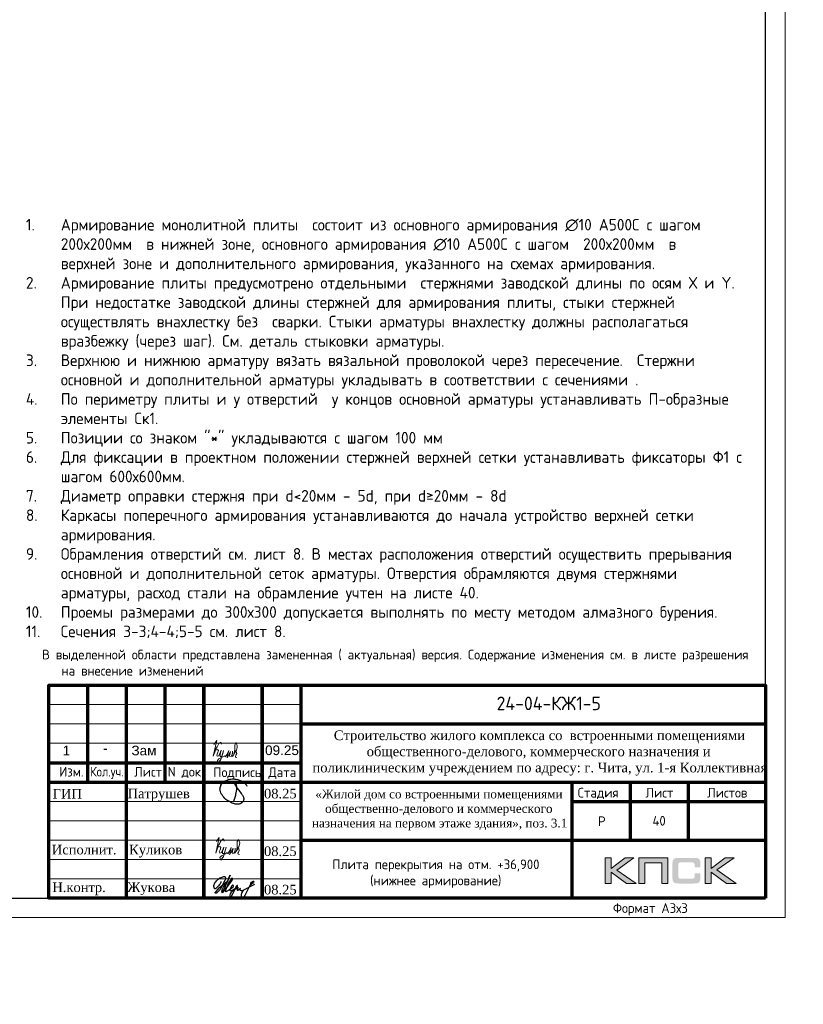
# Model space of a CAD drawing. Header units: millimetres. Extents: x -42044588 to 856694, y -806701 to 941911.
# Tile 176 of 256: x -42125 to -21898, y -405341 to -379915. Entities that reach past the tile are written whole.
import ezdxf
from ezdxf.enums import TextEntityAlignment as Align

# ---------------------------------------------------------------- set-up
doc = ezdxf.new("R2010")
doc.units = ezdxf.units.MM
for name, color, linetype in [('0 @ 100', 7, 'Continuous'), ('PDF7_Text', 7, 'Continuous'), ('PDF8_Text', 7, 'Continuous'), ('Рамка печать', 7, 'Continuous'), ('ТОЛСТЫЕ_ОСНОВНЫЕ', 6, 'Continuous')]:
    doc.layers.add(name, color=color, linetype=linetype)
for name, color, linetype, lineweight in [('Выноски', 20, 'Continuous', 20), ('Каркасы ригель', 3, 'Continuous', 0), ('РАЗМЕРЫ', 1, 'Continuous', 9), ('Рамка', 7, 'Continuous', 70), ('Текст', 7, 'Continuous', 25), ('ТОНКИЕ', 7, 'Continuous', 9), ('Узлы', 7, 'Continuous', 0)]:
    doc.layers.add(name, color=color, linetype=linetype, lineweight=lineweight)
doc.styles.add('GOST-2.304_Type-B', font='GOST_Common.ttf')
doc.styles.add('PDF Times New Roman', font='times.ttf')
doc.styles.get("Standard").update_dxf_attribs({"font": 'arial.ttf'})
doc.styles.add('style1', font='GOST_Common.ttf', dxfattribs={"height": 500})
doc.styles.add('ГОСТ', font='GOST_Common.ttf')

# ---------------------------------------------------------------- blocks, each defined once
blk = doc.blocks.new('11')
at = {"layer": 'Выноски'}
for p, q in [((47885, 66608), (47944, 66700)), ((47944, 66700), (47962, 66737)), ((47962, 66737), (47989, 66781)), ((47989, 66781), (48016, 66806)), ((48016, 66806), (48038, 66823)), ((48038, 66823), (48060, 66786)), ((48060, 66786), (48058, 66769))]:
    blk.add_line(p, q, dxfattribs=at)
blk.add_lwpolyline([(47863, 66761), (47937, 66865), (47843, 66458), (47885, 66564), (47905, 66616), (47954, 66628), (47979, 66606), (47957, 66539), (47937, 66487), (47947, 66458), (47991, 66470), (48051, 66611), (48041, 66569), (48023, 66505), (48023, 66448), (48065, 66448), (48090, 66529), (48110, 66608), (48043, 66369), (47972, 66275), (47954, 66344), (47991, 66389), (48078, 66431), (48142, 66470), (48154, 66441), (48204, 66512), (48246, 66606), (48209, 66455), (48204, 66418), (48295, 66574), (48265, 66463), (48265, 66455), (48312, 66453), (48342, 66529), (48347, 66584), (48337, 66465), (48349, 66453), (48401, 66569), (48443, 66616), (48461, 66678), (48466, 66727), (48436, 66811), (48399, 66754), (48399, 66618), (48389, 66549), (48374, 66507), (48416, 66564), (48441, 66576), (48451, 66524), (48433, 66482), (48419, 66453), (48424, 66428), (48458, 66421)], dxfattribs=at)
blk = doc.blocks.new('яяя')
at = {"lineweight": 30}
for points in [[(345424, 110432), (345425, 110410), (345424, 110397), (345417, 110379), (345406, 110350), (345390, 110319), (345357, 110275), (345310, 110221), (345265, 110176), (345198, 110110), (345161, 110077), (345133, 110066), (345116, 110066), (345102, 110075), (345090, 110091), (345082, 110115), (345074, 110146), (345066, 110182), (345064, 110206), (345067, 110234), (345077, 110278), (345095, 110320), (345114, 110361), (345134, 110395), (345159, 110428), (345195, 110469), (345228, 110506), (345284, 110560), (345331, 110595), (345379, 110625), (345435, 110648), (345486, 110670), (345532, 110686), (345573, 110696), (345605, 110698), (345621, 110695), (345635, 110687), (345648, 110671), (345656, 110649), (345659, 110625), (345659, 110583), (345656, 110553), (345647, 110523), (345635, 110489), (345387, 110033), (345349, 109985), (345311, 109948), (345247, 109889), (345209, 109858), (345192, 109844), (345180, 109837), (345157, 109833), (345150, 109835), (345140, 109842), (345135, 109856), (345138, 109881), (345148, 109892), (345183, 109930), (345267, 110024), (345343, 110105), (345455, 110213), (345617, 110343), (345775, 110456), (345811, 110526), (345838, 110607), (345890, 110740), (345902, 110771), (345698, 110295), (345672, 110226), (345626, 110132), (345572, 110032), (345518, 109953), (345481, 109918), (345497, 110001), (345567, 110147), (345655, 110301), (345760, 110442)], [(345481, 109918), (345476, 109896), (345475, 109874), (345485, 109861), (345506, 109866), (345539, 109891), (345632, 109983), (345968, 110450), (346022, 110527), (346029, 110560), (346027, 110579), (346026, 110590), (346010, 110605), (345993, 110609), (345975, 110601), (345962, 110584), (345954, 110562), (345857, 110421), (345783, 110292), (345741, 110183), (345701, 110079), (345665, 109985), (345660, 109952), (345666, 109929), (345669, 109915), (345682, 109910), (345702, 109914), (345735, 109941), (345846, 110007), (346065, 110160), (346075, 110193), (346070, 110217), (346066, 110236), (346052, 110241), (346030, 110241), (346007, 110228), (345978, 110203), (345960, 110164), (345892, 110010), (345895, 109986), (345904, 109966), (345925, 109964), (345969, 109968), (346045, 110000), (346218, 110114), (346261, 110154), (346280, 110184), (346282, 110210), (346278, 110225), (346263, 110229), (346241, 110222), (346220, 110198), (346162, 110049), (345989, 109904), (345932, 109849), (345906, 109805), (345891, 109739), (345890, 109690), (345899, 109652), (345924, 109647), (345956, 109655), (345980, 109674), (346058, 109838), (346158, 110046), (346261, 110098), (346314, 110120), (346292, 110079), (346269, 110036), (346261, 110008), (346267, 109998), (346293, 109998), (346363, 110039), (346445, 110095), (346421, 110068), (346414, 110040), (346407, 110011), (346416, 109990), (346466, 109972), (346509, 109977), (346574, 109984), (347172, 110293)], [(346586, 109971), (346543, 109917), (346509, 109873), (346489, 109825), (346475, 109767), (346472, 109710), (346478, 109675), (346485, 109641), (346501, 109621), (346517, 109602), (346542, 109589), (346568, 109592), (346605, 109620), (346680, 109731), (346736, 109842), (346865, 110115), (346962, 110290), (346969, 110318), (346979, 110360), (347013, 110403), (347056, 110434), (347091, 110450), (347109, 110450), (347121, 110434), (347115, 110405), (347072, 110355), (347012, 110307), (346924, 110222)]]:
    blk.add_lwpolyline(points, dxfattribs=at)
blk = doc.blocks.new('Патрушев')
at = {"color": 5, "lineweight": 25}
blk.add_lwpolyline([(58.5, -35.1), (59.7, -32), (60.2, -29.8), (60.5, -28.8), (60.8, -27.6), (61.1, -26.3), (61.4, -24.7), (61.6, -23), (61.8, -21.6), (61.8, -20.5), (61.7, -19.5), (61.5, -18.6), (61.3, -17.9), (61, -17.3), (60.6, -16.9), (60.5, -16.7), (60.4, -16.6), (60.3, -16.5), (60, -16.4), (59.7, -16.4), (59.6, -16.4), (59.4, -16.5), (59.3, -16.7), (59.3, -17), (59.4, -17.1), (61.8, -21), (63.1, -22.9), (63.7, -23.6), (64.5, -24.6), (65.5, -25.9), (66.4, -27.1), (66.9, -27.7), (67.4, -28.4), (67.7, -28.9), (68, -29.5), (68.4, -30.4), (68.7, -31), (68.8, -31.7), (68.9, -32.2), (68.9, -32.7), (68.9, -33.3), (68.8, -33.8), (68.6, -34.6), (68.3, -35.2), (67.9, -35.7), (67.6, -36.2), (66.9, -36.8), (66.4, -37.1), (65.9, -37.5), (65.3, -37.9), (64.8, -38.1), (64.1, -38.3), (63.6, -38.4), (62.5, -38.5), (61.6, -38.5), (60.9, -38.4), (60.1, -38.3), (59.3, -38), (58.4, -37.7), (57.7, -37.5), (56.6, -37.3), (55.9, -36.9), (54.9, -36.3), (53.8, -35.7), (53.1, -35.2), (52.2, -34.7), (51.3, -34.1), (50.1, -33.3), (49.1, -32.3), (48, -31.1), (47.1, -29.9), (46.1, -28.7), (45.2, -27.6), (44.7, -26.5), (44.3, -25.1), (44, -24.3), (44, -23.3), (43.9, -22.5), (44, -21.5), (44.2, -20.6), (44.5, -20), (44.7, -19.1), (45, -18.2), (45.5, -17.4), (45.8, -16.9), (46.4, -16.1), (47, -15.5), (47.8, -14.8), (48.6, -14.3), (49.4, -13.8), (50.5, -13.3), (51.6, -12.9), (52.7, -12.5), (54.2, -12.1), (55.4, -11.9), (56.9, -11.8), (58.3, -11.8), (59.6, -11.9), (61, -12.1), (62.7, -12.4), (64.5, -12.9), (66.2, -13.6), (67.6, -14.3), (68.9, -15.1), (70, -16.3), (71.1, -17.5), (71.7, -18.3), (72.3, -19.3)], dxfattribs=at)
blk = doc.blocks.new('A$Cd09756da')
at = {"layer": 'Рамка печать', "lineweight": 20}
h = blk.add_hatch(color=0, dxfattribs=at)
h.paths.add_polyline_path([(-3400, 1040), (-3624, 1040), (-3991, 764), (-3991, 1040), (-4146, 1040), (-4146, 378), (-3991, 378), (-3991, 669), (-3594, 378), (-3346, 378), (-3840, 728)])
h.paths.add_polyline_path([(-3122, 915), (-2683, 915), (-2683, 378), (-2529, 378), (-2529, 1040), (-2693, 1040), (-3276, 1040), (-3276, 883), (-3276, 378), (-3122, 378)])
h.paths.add_polyline_path([(-1408, 1043), (-1563, 1043), (-1563, 380), (-1408, 380), (-1408, 672), (-1011, 380), (-763, 380), (-1257, 731), (-817, 1043), (-1041, 1043), (-1408, 767)])
blk.add_hatch(color=204, dxfattribs=at).paths.add_polyline_path([(-1693, 970), (-1695, 977), (-1697, 983), (-1701, 989), (-1704, 996), (-1708, 1000), (-1712, 1005), (-1716, 1010), (-1720, 1014), (-1725, 1017), (-1731, 1021), (-1737, 1025), (-1744, 1028), (-1750, 1030), (-1758, 1033), (-1765, 1035), (-1783, 1038), (-1802, 1041), (-1823, 1043), (-1846, 1043), (-2242, 1043), (-2265, 1043), (-2285, 1041), (-2305, 1038), (-2322, 1035), (-2330, 1032), (-2338, 1030), (-2344, 1028), (-2351, 1024), (-2357, 1021), (-2363, 1017), (-2368, 1014), (-2372, 1010), (-2376, 1005), (-2380, 1000), (-2384, 996), (-2387, 989), (-2390, 983), (-2393, 976), (-2396, 970), (-2398, 962), (-2401, 946), (-2404, 928), (-2406, 908), (-2406, 887), (-2406, 538), (-2406, 516), (-2404, 496), (-2401, 478), (-2398, 461), (-2396, 454), (-2393, 447), (-2390, 440), (-2387, 434), (-2384, 429), (-2380, 423), (-2376, 419), (-2372, 414), (-2368, 410), (-2362, 406), (-2357, 403), (-2351, 399), (-2344, 396), (-2337, 394), (-2330, 391), (-2322, 389), (-2305, 385), (-2285, 383), (-2264, 381), (-2242, 380), (-1846, 380), (-1823, 381), (-1802, 382), (-1783, 385), (-1766, 389), (-1758, 391), (-1750, 393), (-1744, 396), (-1737, 399), (-1731, 402), (-1725, 406), (-1720, 410), (-1716, 414), (-1712, 418), (-1708, 423), (-1704, 428), (-1701, 434), (-1697, 440), (-1695, 446), (-1693, 454), (-1690, 461), (-1686, 478), (-1684, 496), (-1682, 516), (-1682, 538), (-1682, 647), (-1836, 647), (-1836, 558), (-1836, 552), (-1837, 546), (-1838, 540), (-1840, 535), (-1842, 530), (-1844, 526), (-1846, 522), (-1850, 519), (-1853, 515), (-1857, 513), (-1862, 511), (-1867, 508), (-1872, 507), (-1878, 506), (-1884, 506), (-1890, 505), (-2209, 505), (-2214, 506), (-2219, 506), (-2223, 508), (-2227, 511), (-2231, 513), (-2235, 516), (-2238, 519), (-2241, 523), (-2244, 528), (-2246, 532), (-2248, 536), (-2249, 541), (-2251, 551), (-2252, 560), (-2252, 878), (-2252, 884), (-2251, 889), (-2250, 894), (-2248, 899), (-2247, 903), (-2245, 906), (-2242, 910), (-2240, 913), (-2236, 916), (-2233, 919), (-2229, 921), (-2225, 922), (-2220, 923), (-2215, 924), (-2210, 925), (-2204, 925), (-1890, 925), (-1884, 925), (-1878, 924), (-1872, 923), (-1868, 921), (-1863, 919), (-1858, 917), (-1854, 914), (-1851, 911), (-1847, 907), (-1844, 903), (-1842, 899), (-1840, 894), (-1838, 889), (-1837, 884), (-1836, 878), (-1836, 872), (-1836, 799), (-1682, 799), (-1682, 887), (-1682, 908), (-1684, 928), (-1686, 946), (-1690, 962)])
at = {"layer": 'Рамка', "color": 7}
for p, q in [((-17500, 3000), (-17500, 5500)), ((-15500, 3000), (-15500, 5500)), ((-12000, 4500), (0, 4500)), ((-18500, 3500), (-12000, 3500)), ((-18500, 3000), (0, 3000)), ((-3500, 3000), (-3500, 1500)), ((-2000, 3000), (-2000, 1500)), ((-5000, 2500), (0, 2500)), ((-5000, 2500), (0, 2500)), ((-12000, 1500), (0, 1500))]:
    blk.add_line(p, q, dxfattribs=at)
at = {"layer": 'Рамка'}
for p, q in [((-16500, 0), (-16500, 5500)), ((-14500, 0), (-14500, 5500)), ((-14500, 5500), (-14500, 0)), ((-13000, 5500), (-13000, 0)), ((-13000, 0), (-13000, 5500)), ((-12000, 5500), (-12000, 0)), ((-5000, 3000), (-5000, 0))]:
    blk.add_line(p, q, dxfattribs=at)
at = {"layer": 'Рамка', "color": 7, "lineweight": 15}
for p, q in [((-18500, 5000), (-12000, 5000)), ((-18500, 4500), (-12000, 4500)), ((-18500, 4000), (-12000, 4000)), ((-18500, 2500), (-12000, 2500)), ((-18500, 2000), (-12000, 2000)), ((-18500, 1500), (-12000, 1500)), ((-18500, 1000), (-12000, 1000)), ((-18500, 500), (-12000, 500))]:
    blk.add_line(p, q, dxfattribs=at)
at = {"layer": 'Рамка'}
blk.add_lwpolyline([(0, 0), (-18500, 0), (-18500, 5500), (0, 5500)], close=True, dxfattribs=at)
at = {"layer": 'Рамка печать', "color": 0, "lineweight": 20}
for points in [[(-4146, 378), (-4146, 1040), (-3991, 1040), (-3991, 764), (-3624, 1040), (-3400, 1040), (-3840, 728), (-3346, 378), (-3594, 378), (-3991, 669), (-3991, 378), (-4146, 378)], [(-3122, 378), (-3122, 915), (-2683, 915), (-2683, 378), (-2529, 378), (-2529, 1040), (-2693, 1040), (-3276, 1040), (-3276, 883), (-3276, 378), (-3122, 378)], [(-1563, 380), (-1563, 1043), (-1408, 1043), (-1408, 767), (-1041, 1043), (-817, 1043), (-1257, 731), (-763, 380), (-1011, 380), (-1408, 672), (-1408, 380), (-1563, 380)]]:
    blk.add_lwpolyline(points, close=True, dxfattribs=at)
at = {"color": 5, "xscale": 24.5, "yscale": 24.5, "zscale": 24.5}
blk.add_blockref('Патрушев', (-15162, 3369), dxfattribs=at)
at = {"color": 2, "lineweight": 60, "xscale": 0.5, "yscale": 0.5, "zscale": 0.5}
blk.add_blockref('яяя', (-186775, -54787), dxfattribs=at)
at = {"layer": 'Выноски', "color": 0}
blk.add_blockref('11', (-62040, -65293), dxfattribs=at)
at = {"layer": 'PDF7_Text', "char_height": 248, "attachment_point": 7, "style": 'PDF Times New Roman'}
for s, insert in [('Патрушев', (-16471, 2500)), ('08.25', (-12950, 2573)), ('08.25', (-12950, 1085)), ('Жукова', (-16477, 79)), ('08.25', (-12950, 93))]:
    blk.add_mtext(s, dxfattribs=dict(at, insert=insert))
at = {"layer": 'PDF7_Text', "insert": (-16432, 1050), "char_height": 247.95, "attachment_point": 7, "style": 'PDF Times New Roman'}
blk.add_mtext_dynamic_manual_height_columns('{\\C256;Куликов}', width=2000, gutter_width=1250, heights=[0], dxfattribs=at)
at = {"layer": 'PDF8_Text', "char_height": 248, "attachment_point": 7, "style": 'PDF Times New Roman'}
for s, insert in [('ГИП', (-18407, 2573)), ('Исполнит.', (-18427, 1127)), ('Н.контр.', (-18413, 79))]:
    blk.add_mtext(s, dxfattribs=dict(at, insert=insert))
at = {"layer": 'Текст', "color": 7, "style": 'ГОСТ'}
blk.add_text('24-04-КЖ1-5', height=350, dxfattribs=at).set_placement((-5599, 5031), align=Align.MIDDLE_CENTER)
for s, p in [('Изм.', (-18237, 3141)), ('Лист', (-16298, 3139)), ('N док.', (-15435, 3141)), ('Подпись', (-14257, 3127)), ('Дата', (-12835, 3127)), ('Стадия', (-4850, 2600)), ('Лист', (-3100, 2600)), ('Листов', (-1508, 2600)), ('Р', (-4328, 1863))]:
    blk.add_text(s, height=250, dxfattribs=at).set_placement(p)
at = {"layer": 'Текст', "color": 7, "style": 'ГОСТ', "width": 0.9}
blk.add_text('Кол.уч.', height=250, dxfattribs=at).set_placement((-17435, 3143))
at = {"layer": 'Текст', "color": 7, "attachment_point": 1, "style": 'ГОСТ'}
for s, width, heights, insert, char_height in [('\\pi594.35517;{\\fTimes New Roman|b0|i0|c204|p18;\\C256;Строительство жилого комплекса со  встроенными помещениями \\P\\pi1441.86779;общественного-делового, коммерческого назначения и \\P\\pi41.3631;поликлиническим учреждением по адресу: г. Чита, ул. 1-я Коллективная}', 11543.07, [0], (-11741, 4333), 250), ('\\pi389.01406;{\\fTimes New Roman|b0|i0|c204|p18;\\C256;«Жилой дом со встроенными помещениями \\P\\pi641.91601;общественно-делового и коммерческого \\P\\pi302.06381;назначения на первом этаже здания», поз. 3.1\\P}', 7000, [1500], (-12014, 2803), 225)]:
    blk.add_mtext_dynamic_manual_height_columns(s, width=width, gutter_width=12.5, heights=heights, dxfattribs=dict(at, insert=insert, char_height=char_height))
blk = doc.blocks.new('*U6686')
at = {"layer": 'ТОЛСТЫЕ_ОСНОВНЫЕ', "color": 6}
blk.add_lwpolyline([(20, 5), (886, 5), (886, 415), (20, 415)], close=True, dxfattribs=at)
at = {"layer": 'ТОНКИЕ'}
blk.add_lwpolyline([(0, 0), (891, 0), (891, 420), (0, 420)], close=True, dxfattribs=at)
at = {"layer": 'Текст', "style": 'style1'}
blk.add_text('Формат А3х3', height=2.5, dxfattribs=at).set_placement((846.57, 1.2))
blk = doc.blocks.new('*T5995')
at = {"layer": 'Каркасы ригель', "color": 0, "linetype": 'ByBlock', "lineweight": -2, "transparency": 16777216}
for p, q in [((0, 0), (1500, 0)), ((0, -1000), (1500, -1000))]:
    blk.add_line(p, q, dxfattribs=at)
at = {"layer": 'Каркасы ригель', "color": 0, "linetype": 'ByBlock', "lineweight": 50, "transparency": 16777216}
for p, q in [((0, 0), (0, -1000)), ((1500, 0), (1500, -1000))]:
    blk.add_line(p, q, dxfattribs=at)
at = {"layer": 'Каркасы ригель', "color": 0, "linetype": 'Continuous', "lineweight": 0, "transparency": 16777216, "insert": (750, -500), "char_height": 250, "width": 1000, "attachment_point": 5, "style": 'ГОСТ'}
blk.add_mtext('40', dxfattribs=at)

msp = doc.modelspace()

# ---------------------------------------------------------------- block references
at = {"xscale": 100, "yscale": 100, "zscale": 100}
msp.add_blockref('*U6686', (-111469.481, -403102.06), dxfattribs=at)
at = {"lineweight": 50, "ltscale": 100}
for p in [(-22869.481, -402602.06), (-114599.263, -402700.052)]:
    msp.add_blockref('A$Cd09756da', p, dxfattribs=at)
msp.add_blockref('*T5995', (-26369.481, -400102.06))
at = {"layer": 'Выноски', "color": 0}
msp.add_blockref('11', (-84975.092, -465391.224), dxfattribs=at)

# ---------------------------------------------------------------- texts
at = {"ltscale": 100, "insert": (-133805.873, -381684.708), "char_height": 250, "attachment_point": 1, "style": 'ГОСТ'}
msp.add_mtext_dynamic_manual_height_columns('\\pi1250,t1750;1.^IПроизводство работ вести в строгом соответствии с требованиями СП 70.13330.2012 "Несущие и ограждающие конструкции" и проектом производства работ.{\\H1.83333x; }\\P2.^IПеред бетонированием арматуру и основание, на которую укладывается бетонная смесь, очистить от {\\H1.55556x; }ржавчины и грязи. {\\H1.64815x; }\\P3.^IБетонирование вести слоем на всю толщину  плит. Захватки при бетонировании должны быть отсечены {\\H1.61728x; }вертикальными швами. Бетон применять класса В25. Заполнителем для бетона служит щебень твердых пород, {\\H1.62757x; }наибольшая фракция щебня не должна превышать 40мм.{\\H1.62414x; }\\P4.^IВ процессе бетонирования обеспечить соблюдение защитных слоев и мест положения рабочей арматуры {\\H1.62529x; }согласно проекту. Материал фиксаторов для нижней арматуры фундаментных плит выбирается проектом производства {\\H1.6249x; }работ, исходя из конкретных возможностей строительной организации.{\\H1.62503x; }\\P5.^IПроектом принято соединение рабочих стержней арматуры монолитной плиты внахлестку (без сварки). {\\H1.72499x; }\\P6.^IСварные арматурные каркасы изготовить на заводе-изготовители. {\\H1.67917x; }\\P7.^IКрестообразные соединения стержней арматуры 1-го и 2-го рядов, а также 3-го и 4-го рядов между собой {\\H1.60694x; }выполнить вязкой отожженной проволокой диаметром 2,0-3,0 мм. Допускается применение специальных соединительных {\\H1.63102x; }элементов - пластмассовых или проволочных фиксаторов. Соединение арматуры допускается предусматривать не во всех {\\H1.62299x; }местах пересечения стержней арматуры. При этом должны быть связаны вязальной проволокой все пересечения стержней {\\H1.62567x; }в 2-х крайних рядах по периметру плит, остальные узлы могут быть соединены через узел в шахматном порядке (схему {\\H1.72478x; }вязки стержней см. на данном листе).{\\H1.77924x; }', width=18954.38214, gutter_width=12.5, heights=[0], dxfattribs=at)
at = {"layer": '0 @ 100', "char_height": 300, "width": 18500, "attachment_point": 1, "style": 'ГОСТ'}
for s, insert in [('\\pi-900,l900,t900;{\\C7;1.^IАрмирование монолитной плиты  состоит из основного армирования ∅10 А500С с шагом  200х200мм  в нижней зоне, основного армирования ∅10 А500С с шагом  200х200мм  в  верхней зоне и дополнительного армирования, указанного на схемах армирования.\\P2.^IАрмирование плиты предусмотрено отдельными  стержнями заводской длины по осям Х и Y. При недостатке заводской длины стержней для армирования плиты, стыки стержней осуществлять внахлестку без  сварки. Стыки арматуры внахлестку должны располагаться вразбежку (через шаг). См. деталь стыковки арматуры.\\P3.^IВерхнюю и нижнюю арматуру вязать вязальной проволокой через пересечение.  Стержни основной и дополнительной арматуры укладывать в соответствии с сечениями .\\P4.^IПо периметру плиты и у отверстий  у концов основной арматуры устанавливать П-образные элементы Ск1.\\P5.^IПозиции со знаком "*" укладываются с шагом 100 мм\\P6.^IДля фиксации в проектном положении стержней верхней сетки устанавливать фиксаторы Ф1 с шагом 600х600мм.\\P7.^IДиаметр оправки стержня при d<20мм - 5d, при d≥20мм - 8d\\P8.^IКаркасы поперечного армирования устанавливаются до начала устройство верхней сетки армирования.\\P9.^IОбрамления отверстий см. лист 8. В местах расположения отверстий осуществить прерывания основной и дополнительной сеток арматуры. Отверстия обрамляются двумя стержнями арматуры. Отверстия обрамляются двумя стержнями арматуры  см. узел обрамления отверстий лист 8, расход стали на обрамление учтен на листе 35.\\P10.^IПроемы размерами до 300х300 допускается выполнять по месту методом алмазного бурения.\\P11.^IСечения 3-3;4-4;5-5 см. лист 8.}', (-41855.904, -339329.867)), ('\\pi-900,l900,t900;{\\C7;1.^IАрмирование монолитной плиты  состоит из основного армирования ∅10 А500С с шагом  200х200мм  в нижней зоне, основного армирования ∅10 А500С с шагом  200х200мм  в  верхней зоне и дополнительного армирования, указанного на схемах армирования.\\P2.^IАрмирование плиты предусмотрено отдельными  стержнями заводской длины по осям Х и Y. При недостатке заводской длины стержней для армирования плиты, стыки стержней осуществлять внахлестку без  сварки. Стыки арматуры внахлестку должны располагаться вразбежку (через шаг). См. деталь стыковки арматуры.\\P3.^IВерхнюю и нижнюю арматуру вязать вязальной проволокой через пересечение.  Стержни основной и дополнительной арматуры укладывать в соответствии с сечениями .\\P4.^IПо периметру плиты и у отверстий  у концов основной арматуры устанавливать П-образные элементы Ск1.\\P5.^IПозиции со знаком "*" укладываются с шагом 100 мм\\P6.^IДля фиксации в проектном положении стержней верхней сетки устанавливать фиксаторы Ф1 с шагом 600х600мм.\\P7.^IДиаметр оправки стержня при d<20мм - 5d, при d≥20мм - 8d\\P8.^IКаркасы поперечного армирования устанавливаются до начала устройство верхней сетки армирования.\\P9.^IОбрамления отверстий см. лист 8. В местах расположения отверстий осуществить прерывания основной и дополнительной сеток арматуры. Отверстия обрамляются двумя стержнями арматуры, расход стали на обрамление учтен на листе 40.\\P10.^IПроемы размерами до 300х300 допускается выполнять по месту методом алмазного бурения.\\P11.^IСечения 3-3;4-4;5-5 см. лист 8.}', (-41963.959, -385058.983))]:
    msp.add_mtext(s, dxfattribs=dict(at, insert=insert))
at = {"layer": 'Выноски', "color": 240, "true_color": 0xed1f24, "char_height": 250, "width": 18219.65973, "attachment_point": 1, "style": 'ГОСТ'}
for insert in [(-133759.024, -395935.828), (-41546.099, -396185.48)]:
    msp.add_mtext('\\pi-500,l500;В выделенной области представлена замененная ( актуальная) версия. Содержание изменения см. в листе разрешения на внесение изменений{\\H1.025x; }', dxfattribs=dict(at, insert=insert))
at = {"layer": 'РАЗМЕРЫ', "color": 7, "char_height": 250, "width": 725.00853, "attachment_point": 1}
for s, insert in [('1', (-41016.891, -398662.63)), ('Зам', (-39240.441, -398662.63)), ('09.25', (-35791.404, -398655.816)), ('-', (-39969.361, -398604.238))]:
    msp.add_mtext(s, dxfattribs=dict(at, insert=insert))
at = {"layer": 'Текст', "color": 7, "char_height": 250, "attachment_point": 1, "style": 'ГОСТ'}
for s, insert in [('\\pi3500;\\P\\pi947.53788;Плита на отм. +36,900 (опалубка)', (-126599.263, -401200.052)), ('\\pi3500;\\P\\pi860.03788;Плита перекрытия на отм. +36,900                \\P\\pi1832.19697;(нижнее армирование)', (-34913.5, -401185.019))]:
    msp.add_mtext_dynamic_manual_height_columns(s, width=7000, gutter_width=12.5, heights=[1500], dxfattribs=dict(at, insert=insert))
at = {"layer": 'Узлы', "color": 80, "linetype": 'Continuous', "lineweight": 0, "insert": (-60241.504, -393860.935, -400.178), "char_height": 350, "width": 10464.96038, "attachment_point": 5, "style": 'GOST-2.304_Type-B'}
msp.add_mtext('\\pi136.85;Узел армирование балконной плиты', dxfattribs=at)

doc.saveas('drawing.dxf')
